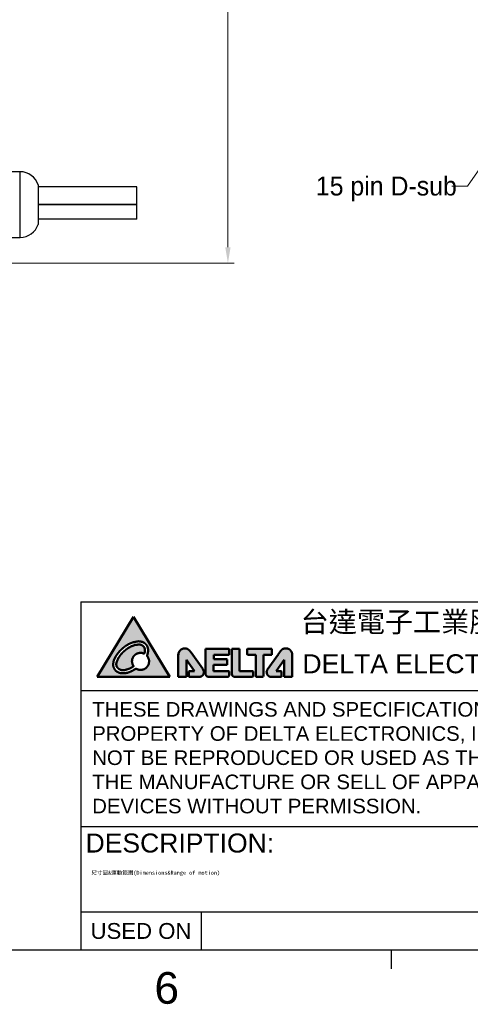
# Model space of a CAD drawing. Header units: millimetres. Extents: x 14 to 2347, y 26 to 1654.
# Tile 53 of 61: x 1517 to 1802, y 26 to 648. Entities that reach past the tile are written whole.
import ezdxf
from ezdxf.enums import TextEntityAlignment as Align

# ---------------------------------------------------------------- set-up
doc = ezdxf.new("R2018")
doc.units = ezdxf.units.MM
doc.header["$LTSCALE"] = 4
doc.layers.get('0').update_dxf_attribs({"lineweight": 25})
for name, color, linetype, lineweight in [('可見邊線(ISO)', 7, 'Continuous', 30), ('填充線 (ISO)', 7, 'Continuous', 18), ('標註(ISO)', 7, 'Continuous', 9), ('標題 (ISO)', 7, 'Continuous', 50), ('符號(ISO)', 7, 'Continuous', 9)]:
    doc.layers.add(name, color=color, linetype=linetype, lineweight=lineweight)
doc.styles.get("Standard").update_dxf_attribs({"font": 'txt.shx'})
doc.styles.add('temp', font='txt')
doc.styles.add('TEXTSTYLE_1_52', font='arial.ttf')
doc.styles.add('TEXTSTYLE_1_90', font='arial.ttf')
doc.styles.add('目前的-ISO', font='arial.ttf')
doc.dimstyles.new('工研院N500', dxfattribs={"dimscale": 4, "dimtxt": 3, "dimasz": 2.5, "dimexe": 1, "dimexo": 1, "dimgap": 0.762, "dimtad": 1, "dimdec": 3, "dimrnd": 1e-08, "dimdsep": 46, "dimtxsty": 'temp', "dimcen": 0.09, "dimdle": 10, "dimclrd": 1, "dimclre": 1, "dimclrt": 7, "dimazin": 2, "dimtfac": 0.666667, "dimtdec": 3, "dimtmove": 0, "dimatfit": 3, "dimfxl": 1, "dimtolj": 1, "dimlwd": 15, "dimlwe": 15, "dimarcsym": 0})
doc.dimstyles.new('工研院N500$7', dxfattribs={"dimscale": 4, "dimtxt": 3, "dimasz": 2.5, "dimexe": 1, "dimexo": 1, "dimgap": 0.762, "dimtad": 1, "dimdec": 3, "dimrnd": 1e-08, "dimdsep": 46, "dimtxsty": 'temp', "dimcen": 0.09, "dimdle": 10, "dimclrd": 7, "dimclre": 1, "dimclrt": 7, "dimazin": 2, "dimtfac": 0.666667, "dimtdec": 3, "dimtmove": 0, "dimatfit": 3, "dimfxl": 1, "dimtolj": 1, "dimlwd": 9, "dimlwe": 15, "dimarcsym": 0})

# ---------------------------------------------------------------- blocks, each defined once
blk = doc.blocks.new('圖框 A2')
at = {"color": 3, "linetype": 'Continuous', "true_color": 0x00ff00}
for p, q in [((15, 15), (579, 15)), ((438, 15), (438, 12))]:
    blk.add_line(p, q, dxfattribs=at)
at = {"color": 1, "true_color": 0xff0000, "style": 'TEXTSTYLE_1_90'}
blk.add_text('6', height=5, dxfattribs=at).set_placement((402.562581, 6.49501), align=Align.CENTER)
blk = doc.blocks.new('標題欄框 A2')
at = {"layer": '填充線 (ISO)', "true_color": 0x00ffff}
h = blk.add_hatch(color=4, dxfattribs=at)
edge = h.paths.add_edge_path(flags=0)
edge.add_spline(control_points=[(218.28, 64.91), (218.17, 64.84), (218.06, 64.74), (217.25, 64.32), (216.89, 64.24), (215.99, 64.1), (215.4, 64.34), (215.03, 64.61), (214.9, 64.88), (214.69, 65.28), (214.69, 65.53), (214.71, 65.77), (214.78, 66.06), (214.78, 66.26), (214.86, 66.33), (215.06, 66.81), (215.14, 66.9), (215.4, 67.29), (215.47, 67.39), (215.88, 67.84), (215.96, 67.93), (216.04, 67.99), (216.3, 68.21), (216.46, 68.35), (216.53, 68.41), (216.76, 68.55), (216.97, 68.69), (217.14, 68.79), (217.76, 69.06), (217.83, 69.06), (217.95, 69.09), (218.2, 69.14), (218.28, 69.16), (218.57, 69.22), (218.6, 69.23), (218.71, 69.23), (218.91, 69.22), (218.97, 69.2), (219.13, 69.18), (219.19, 69.16), (219.41, 69.1), (219.39, 69.1), (219.5, 69.04), (219.51, 69.03), (219.65, 68.97), (219.67, 68.92), (219.79, 68.84), (219.93, 68.68), (220.04, 68.53), (220.11, 68.36), (220.2, 68.1), (220.21, 67.92), (220.22, 67.64), (220.2, 67.62), (220.18, 67.47), (220.15, 67.33), (220.14, 67.27), (220.11, 67.17), (220.11, 67.14), (220.09, 67.08), (220.08, 67.03), (220.06, 67.01), (220.03, 66.94), (220.03, 66.94)], knot_values=[-1, -1, -1, -1, -1, -0.949048, -0.921476, -0.891623, -0.863559, -0.836513, -0.812144, -0.790744, -0.770428, -0.750364, -0.732514, -0.716039, -0.69816, -0.680661, -0.661307, -0.640369, -0.618716, -0.598573, -0.581038, -0.56307, -0.547619, -0.532185, -0.515344, -0.499209, -0.48215, -0.46091, -0.441278, -0.423215, -0.406026, -0.392308, -0.376731, -0.362082, -0.349092, -0.335763, -0.324081, -0.311301, -0.297884, -0.284691, -0.272907, -0.261885, -0.25209, -0.242977, -0.232944, -0.222219, -0.209213, -0.195272, -0.179733, -0.162569, -0.145094, -0.127541, -0.111885, -0.097663, -0.084532, -0.072902, -0.060863, -0.050313, -0.041124, -0.032763, -0.025352, -0.017486, 0, 0, 0, 0, 0], degree=4, periodic=0)
edge.add_spline(control_points=[(220.03, 66.94), (220.06, 66.92), (220.14, 66.81), (220.31, 66.48), (220.37, 66.22), (220.36, 66.21), (220.36, 66.04), (220.36, 65.9), (220.35, 65.91), (220.3, 65.61), (220.28, 65.58), (220.24, 65.45), (220.22, 65.42), (219.96, 65.1), (219.97, 65.08), (219.7, 64.88), (219.54, 64.81), (219.32, 64.74), (219.13, 64.71), (218.95, 64.71), (218.55, 64.76), (218.57, 64.81), (218.26, 64.9), (218.28, 64.91)], knot_values=[-1, -1, -1, -1, -1, -0.889831, -0.844212, -0.801712, -0.76653, -0.734528, -0.693998, -0.656566, -0.621155, -0.584257, -0.545187, -0.503896, -0.456487, -0.403652, -0.354052, -0.302009, -0.251308, -0.199431, -0.150467, -0.100285, 0, 0, 0, 0, 0], degree=4, periodic=0)
h.paths.add_polyline_path([(217.92, 73.09), (223.66, 63.61), (212.16, 63.61)])
h = blk.add_hatch(color=4, dxfattribs=at)
edge = h.paths.add_edge_path()
edge.add_spline(control_points=[(217.69, 66.34), (217.7, 66.36), (217.71, 66.42), (217.75, 66.53), (217.82, 66.69), (217.89, 66.83), (218.05, 66.99), (218.22, 67.17), (218.44, 67.29), (218.55, 67.32), (218.66, 67.36), (218.82, 67.39), (218.87, 67.39), (218.94, 67.4), (219, 67.41), (219.07, 67.4), (219.12, 67.4), (219.19, 67.39), (219.33, 67.39), (219.46, 67.32), (219.55, 67.31), (219.6, 67.28), (219.62, 67.28)], knot_values=[0.289581, 0.289581, 0.289581, 0.289581, 0.289581, 0.313382, 0.356255, 0.401545, 0.449849, 0.499392, 0.5474, 0.592392, 0.633213, 0.667615, 0.699768, 0.729257, 0.755145, 0.780619, 0.806257, 0.835049, 0.867163, 0.901216, 0.935015, 1, 1, 1, 1, 1], degree=4, periodic=0)
edge.add_spline(control_points=[(219.62, 67.28), (219.63, 67.3), (219.64, 67.33), (219.66, 67.41), (219.7, 67.56), (219.7, 67.57), (219.71, 67.67), (219.72, 67.72), (219.72, 67.77), (219.72, 67.79), (219.72, 67.8), (219.72, 67.81), (219.72, 67.82), (219.72, 67.82), (219.72, 67.84), (219.72, 67.84), (219.71, 67.9), (219.7, 67.95), (219.69, 67.99), (219.67, 68.07), (219.66, 68.15), (219.65, 68.18), (219.65, 68.19), (219.64, 68.2), (219.62, 68.24), (219.6, 68.27), (219.57, 68.31), (219.56, 68.34), (219.53, 68.38), (219.52, 68.39), (219.49, 68.43), (219.49, 68.44), (219.47, 68.47), (219.47, 68.47), (219.46, 68.48), (219.45, 68.48), (219.45, 68.48), (219.44, 68.49), (219.44, 68.49), (219.39, 68.52), (219.28, 68.58), (219.27, 68.59), (219.21, 68.62), (219.18, 68.64), (219.17, 68.65), (219.11, 68.67), (219.1, 68.67), (219.04, 68.69), (219.01, 68.71), (218.99, 68.71), (218.96, 68.73), (218.93, 68.72), (218.92, 68.73), (218.86, 68.72), (218.85, 68.72), (218.81, 68.72), (218.78, 68.72), (218.75, 68.72), (218.72, 68.72), (218.71, 68.73), (218.7, 68.72), (218.66, 68.72), (218.64, 68.72), (218.62, 68.71), (218.58, 68.71), (218.54, 68.7), (218.34, 68.68), (218.26, 68.67), (218.15, 68.65), (218.13, 68.66), (218.06, 68.62), (218.04, 68.62), (217.84, 68.54), (217.78, 68.52), (217.73, 68.5), (217.68, 68.48), (217.65, 68.47), (217.61, 68.46), (217.52, 68.43), (217.47, 68.39), (217.46, 68.39), (217.44, 68.37), (217.43, 68.37), (217.4, 68.35), (217.39, 68.35), (217.37, 68.33), (217.35, 68.32), (217.34, 68.32), (217.12, 68.19), (217.08, 68.17), (216.99, 68.11), (216.94, 68.08), (216.9, 68.06), (216.86, 68.03), (216.76, 67.95), (216.72, 67.91), (216.62, 67.83), (216.57, 67.79), (216.49, 67.72), (216.41, 67.66), (216.39, 67.64), (216.36, 67.62), (216.33, 67.6), (216.33, 67.59), (216.3, 67.55), (216.28, 67.54), (216.1, 67.35), (216.05, 67.3), (215.93, 67.17), (215.86, 67.11), (215.81, 67.02), (215.73, 66.9), (215.64, 66.77), (215.56, 66.64), (215.52, 66.61), (215.38, 66.25), (215.35, 66.2), (215.26, 65.97), (215.23, 65.91), (215.22, 65.83), (215.2, 65.81), (215.2, 65.76), (215.2, 65.76), (215.19, 65.66), (215.18, 65.65), (215.19, 65.52), (215.22, 65.48), (215.23, 65.4), (215.24, 65.34), (215.24, 65.27), (215.3, 65.21), (215.32, 65.17), (215.36, 65.1), (215.39, 65.06), (215.41, 65.03), (215.43, 64.99), (215.45, 64.98), (215.51, 64.93), (215.58, 64.88), (215.71, 64.78), (215.73, 64.78), (215.81, 64.75), (215.85, 64.73), (215.89, 64.72), (215.91, 64.71), (215.96, 64.7), (216, 64.69), (216.04, 64.69), (216.17, 64.65), (216.38, 64.68), (216.62, 64.69), (216.86, 64.79), (217.04, 64.83), (217.15, 64.88), (217.49, 65.02), (217.49, 65), (217.9, 65.27), (217.92, 65.27)], knot_values=[0, 0, 0, 0, 0, 0.015534, 0.022641, 0.030357, 0.03771, 0.044224, 0.050245, 0.054863, 0.058269, 0.060719, 0.06283, 0.065209, 0.067703, 0.071069, 0.075618, 0.080814, 0.087473, 0.094702, 0.101179, 0.106796, 0.110939, 0.11449, 0.11859, 0.12355, 0.129116, 0.134771, 0.140078, 0.14518, 0.149918, 0.154417, 0.158365, 0.161603, 0.164521, 0.166789, 0.168703, 0.170273, 0.172348, 0.176607, 0.181856, 0.188474, 0.195256, 0.20024, 0.205491, 0.210339, 0.215571, 0.221143, 0.226198, 0.231172, 0.235611, 0.239776, 0.244494, 0.249003, 0.253698, 0.258718, 0.263408, 0.26825, 0.272583, 0.276352, 0.280081, 0.283779, 0.287785, 0.292211, 0.296756, 0.303263, 0.311305, 0.320027, 0.328516, 0.335437, 0.341228, 0.348288, 0.356234, 0.364208, 0.372214, 0.378316, 0.383795, 0.390059, 0.396351, 0.402257, 0.407878, 0.412084, 0.415935, 0.419863, 0.423659, 0.427504, 0.430986, 0.436751, 0.44392, 0.452238, 0.461265, 0.468426, 0.474831, 0.481517, 0.48867, 0.496764, 0.505258, 0.513711, 0.522211, 0.529763, 0.536594, 0.542252, 0.546685, 0.550871, 0.554998, 0.561215, 0.569302, 0.578953, 0.589568, 0.599064, 0.608453, 0.618015, 0.627843, 0.637583, 0.648595, 0.659555, 0.671237, 0.682877, 0.692205, 0.699942, 0.705798, 0.710648, 0.715825, 0.721254, 0.727612, 0.734876, 0.742087, 0.749618, 0.756734, 0.76379, 0.770658, 0.777768, 0.784688, 0.79109, 0.797022, 0.802023, 0.807161, 0.813424, 0.82114, 0.829108, 0.837228, 0.844443, 0.850281, 0.85598, 0.861227, 0.86634, 0.871512, 0.877634, 0.885557, 0.8958, 0.908287, 0.921406, 0.933845, 0.945801, 0.956705, 0.968751, 0.998954, 0.998954, 0.998954, 0.998954, 0.998954], degree=4, periodic=0)
edge.add_spline(control_points=[(217.92, 65.27), (217.88, 65.35), (217.9, 65.37), (217.71, 65.62), (217.73, 65.84), (217.64, 66.05), (217.68, 66.17), (217.68, 66.26), (217.69, 66.32), (217.69, 66.34)], knot_values=[0.000351, 0.000351, 0.000351, 0.000351, 0.000351, 0.093104, 0.138112, 0.184691, 0.228334, 0.271077, 0.289581, 0.289581, 0.289581, 0.289581, 0.289581], degree=4, periodic=0)
h = blk.add_hatch(color=4, dxfattribs=at)
edge = h.paths.add_edge_path()
edge.add_spline(control_points=[(224.98, 67.07), (224.98, 63.64)], knot_values=[0, 0, 1, 1], degree=1, periodic=0)
edge.add_line((224.98, 63.64), (225.03, 63.61))
edge.add_line((225.03, 63.61), (226.25, 63.61))
edge.add_line((226.25, 63.61), (226.28, 63.64))
edge.add_line((226.28, 63.64), (226.28, 66.33))
edge.add_line((226.28, 66.33), (227.52, 64.53))
edge.add_line((227.52, 64.53), (226.71, 64.53))
edge.add_line((226.71, 64.53), (226.66, 64.48))
edge.add_line((226.66, 64.48), (226.66, 63.64))
edge.add_line((226.66, 63.64), (226.68, 63.61))
edge.add_line((226.68, 63.61), (228.34, 63.61))
edge.add_spline(control_points=[(228.34, 63.61), (228.38, 63.61), (228.44, 63.65), (228.68, 63.68), (228.71, 63.77), (228.87, 63.85), (228.91, 64), (228.99, 64.05), (228.98, 64.21), (229.04, 64.32), (228.98, 64.52), (229, 64.61), (228.86, 64.76), (228.84, 64.86)], knot_values=[0, 0, 0, 0, 0, 0.172797, 0.250522, 0.329193, 0.403465, 0.48213, 0.558872, 0.634018, 0.710388, 0.787528, 1, 1, 1, 1, 1], degree=4, periodic=0)
edge.add_line((228.84, 64.86), (227, 67.44))
edge.add_spline(control_points=[(227, 67.44), (226.91, 67.58), (226.77, 67.82), (226.5, 68.03), (225.99, 68.14), (225.71, 68.07), (225.54, 68.01), (225.34, 67.88), (225.29, 67.82), (225.15, 67.63), (225.09, 67.5), (224.94, 67.24), (225, 67.12), (224.98, 67.07)], knot_values=[0, 0, 0, 0, 0, 0.230068, 0.325053, 0.415828, 0.500384, 0.572462, 0.640795, 0.706513, 0.773792, 0.844864, 1, 1, 1, 1, 1], degree=4, periodic=0)
for points in [[(233.01, 64.48), (233.01, 63.79), (232.98, 63.74), (232.93, 63.69), (232.81, 63.61), (229.71, 63.61), (229.53, 63.69), (229.38, 63.82), (229.28, 63.99), (229.25, 64.1), (229.25, 68.01), (229.3, 68.03), (232.98, 68.03), (233.01, 68.01), (233.01, 67.12), (232.98, 67.09), (230.57, 67.09), (230.57, 66.43), (232.6, 66.43), (232.68, 66.38), (232.68, 65.54), (232.63, 65.49), (230.55, 65.49), (230.55, 64.53), (232.96, 64.53)], [(236.82, 64.48), (236.82, 63.84), (236.74, 63.69), (236.67, 63.61), (233.87, 63.61), (233.75, 63.64), (233.54, 63.77), (233.47, 63.89), (233.42, 64.04), (233.42, 67.98), (233.44, 68.03), (234.63, 68.03), (234.66, 68.01), (234.66, 64.53), (236.77, 64.53)], [(239.77, 67.14), (239.77, 67.98), (239.74, 68.03), (235.9, 68.03), (235.85, 67.98), (235.85, 67.19), (235.9, 67.09), (237.2, 67.09), (237.2, 63.66), (237.23, 63.61), (238.29, 63.61), (238.39, 63.69), (238.44, 63.82), (238.44, 67.12), (239.74, 67.12)]]:
    blk.add_hatch(color=4, dxfattribs=at).paths.add_polyline_path(points)
h = blk.add_hatch(color=4, dxfattribs=at)
edge = h.paths.add_edge_path()
edge.add_line((240.78, 67.22), (239.03, 64.73))
edge.add_spline(control_points=[(239.03, 64.73), (239, 64.67), (239.02, 64.66), (238.91, 64.47), (238.93, 64.35), (238.94, 64.24), (238.96, 64.13), (239.02, 63.97), (239.09, 63.9), (239.26, 63.71), (239.37, 63.65), (239.48, 63.62), (239.49, 63.61)], knot_values=[0, 0, 0, 0, 0, 0.185696, 0.268387, 0.35503, 0.441092, 0.529356, 0.625431, 0.725308, 0.821283, 1, 1, 1, 1, 1], degree=4, periodic=0)
edge.add_line((239.49, 63.61), (241.29, 63.61))
edge.add_line((241.29, 63.61), (241.29, 64.48))
edge.add_line((241.29, 64.48), (241.24, 64.53))
edge.add_line((241.24, 64.53), (240.43, 64.53))
edge.add_line((240.43, 64.53), (241.67, 66.33))
edge.add_line((241.67, 66.33), (241.67, 63.64))
edge.add_line((241.67, 63.64), (241.72, 63.61))
edge.add_line((241.72, 63.61), (242.94, 63.61))
edge.add_line((242.94, 63.61), (242.97, 63.66))
edge.add_line((242.97, 63.66), (242.97, 67.19))
edge.add_spline(control_points=[(242.97, 67.19), (242.95, 67.29), (242.95, 67.29), (242.94, 67.32), (242.94, 67.36), (242.87, 67.52), (242.85, 67.57), (242.84, 67.58), (242.84, 67.62), (242.65, 67.84), (242.73, 67.76), (242.51, 68), (242.33, 68.04), (242.31, 68.06), (242.24, 68.08), (242.24, 68.09), (242.03, 68.1), (242.05, 68.1), (241.98, 68.1), (241.96, 68.11), (241.81, 68.09), (241.8, 68.1), (241.72, 68.08), (241.71, 68.09), (241.48, 68.02), (241.47, 68.01), (241.47, 68.02), (241.26, 67.86), (241.28, 67.87), (241.19, 67.79), (241.13, 67.69), (241.07, 67.63), (240.98, 67.49), (240.96, 67.45), (240.94, 67.42), (240.88, 67.35), (240.83, 67.28), (240.83, 67.28), (240.78, 67.22)], knot_values=[0, 0, 0, 0, 0, 0.051307, 0.072964, 0.097009, 0.120599, 0.143503, 0.166894, 0.189775, 0.223333, 0.264082, 0.297523, 0.331251, 0.355995, 0.381089, 0.404702, 0.428405, 0.453031, 0.475757, 0.500169, 0.525288, 0.550364, 0.578374, 0.603978, 0.626297, 0.655405, 0.677266, 0.703393, 0.736336, 0.766423, 0.801523, 0.834564, 0.863054, 0.888776, 0.911485, 0.934592, 1, 1, 1, 1, 1], degree=4, periodic=0)
at = {"color": 3, "linetype": 'Continuous', "true_color": 0x00ff00}
for p, q in [((209.59, 75.47), (399.59, 75.47)), ((209.59, 75.47), (209.59, 20.47)), ((209.59, 61.47), (399.59, 61.47)), ((209.59, 39.97), (399.59, 39.97)), ((209.59, 26.47), (389.59, 26.47)), ((228.59, 26.47), (228.59, 20.47))]:
    blk.add_line(p, q, dxfattribs=at)
at = {"color": 4, "true_color": 0x00ffff}
for p, q in [((224.98, 66.94), (224.98, 66.76)), ((226.89, 67.6), (226.86, 67.65)), ((235.85, 67.98), (235.85, 67.91)), ((235.85, 67.91), (235.85, 67.52)), ((235.85, 67.52), (235.85, 67.32)), ((235.85, 67.32), (235.85, 67.19)), ((239.77, 67.25), (239.77, 67.42)), ((239.77, 67.17), (239.77, 67.25)), ((239.77, 67.14), (239.77, 67.17)), ((217.69, 66.34), (217.77, 66.59)), ((224.98, 66.76), (224.98, 65.87)), ((240.35, 66.61), (239.87, 65.9)), ((226.76, 64.53), (226.71, 64.53)), ((232.73, 63.61), (232.81, 63.61)), ((237.3, 63.61), (238.06, 63.61))]:
    blk.add_line(p, q, dxfattribs=at)
at = {"layer": '標題 (ISO)', "color": 4, "true_color": 0x00ffff}
for p, q in [((217.92, 73.09), (212.16, 63.61)), ((217.92, 73.09), (223.66, 63.61)), ((227, 67.44), (228.84, 64.86)), ((229.3, 68.03), (229.25, 68.01)), ((229.25, 68.01), (229.25, 64.1)), ((232.98, 68.03), (229.3, 68.03)), ((230.57, 66.43), (230.57, 67.09)), ((230.57, 67.09), (232.98, 67.09)), ((233.01, 68.01), (232.98, 68.03)), ((232.98, 67.09), (233.01, 67.12)), ((233.01, 67.12), (233.01, 68.01)), ((233.44, 68.03), (233.42, 67.98)), ((233.42, 67.98), (233.42, 64.04)), ((234.63, 68.03), (233.44, 68.03)), ((234.66, 68.01), (234.63, 68.03)), ((234.66, 64.53), (234.66, 68.01)), ((235.85, 67.98), (235.9, 68.03)), ((235.85, 67.98), (235.85, 67.19)), ((235.85, 67.98), (235.85, 67.98)), ((235.85, 67.19), (235.9, 67.09)), ((235.9, 68.03), (239.74, 68.03)), ((237.2, 67.09), (235.9, 67.09)), ((237.2, 63.66), (237.2, 67.09)), ((239.74, 67.12), (238.44, 67.12)), ((238.44, 67.12), (238.44, 63.82)), ((240.78, 67.22), (239.03, 64.73)), ((239.74, 68.03), (239.77, 67.98)), ((239.77, 67.14), (239.74, 67.12)), ((239.77, 67.98), (239.77, 67.14)), ((242.97, 63.66), (242.97, 67.19)), ((226.28, 63.64), (226.28, 66.33)), ((226.28, 66.33), (227.52, 64.53)), ((230.55, 65.49), (230.55, 64.53)), ((230.55, 65.49), (232.63, 65.49)), ((232.6, 66.43), (230.57, 66.43)), ((232.68, 66.38), (232.6, 66.43)), ((232.63, 65.49), (232.68, 65.54)), ((232.68, 65.54), (232.68, 66.38)), ((241.67, 66.33), (240.43, 64.53)), ((241.67, 66.33), (241.67, 63.64)), ((226.71, 64.53), (226.66, 64.48)), ((226.66, 64.48), (226.66, 63.64)), ((227.52, 64.53), (226.71, 64.53)), ((229.25, 64.1), (229.28, 63.99)), ((229.38, 63.82), (229.28, 63.99)), ((229.38, 63.82), (229.53, 63.69)), ((232.96, 64.53), (230.55, 64.53)), ((233.01, 64.48), (232.96, 64.53)), ((232.98, 63.74), (233.01, 63.79)), ((233.01, 63.79), (233.01, 64.48)), ((233.42, 64.04), (233.47, 63.89)), ((233.47, 63.89), (233.54, 63.77)), ((236.77, 64.53), (234.66, 64.53)), ((236.79, 63.79), (236.74, 63.69)), ((236.82, 64.48), (236.77, 64.53)), ((236.79, 63.79), (236.82, 63.84)), ((236.82, 63.84), (236.82, 64.48)), ((238.44, 63.82), (238.39, 63.69)), ((240.43, 64.53), (241.24, 64.53)), ((241.24, 64.53), (241.29, 64.48)), ((241.29, 64.48), (241.29, 63.61)), ((212.16, 63.61), (223.66, 63.61)), ((224.98, 63.64), (225.03, 63.61)), ((225.03, 63.61), (226.25, 63.61)), ((226.25, 63.61), (226.28, 63.64)), ((226.66, 63.64), (226.68, 63.61)), ((226.68, 63.61), (226.69, 63.61)), ((226.69, 63.61), (228.34, 63.61)), ((229.71, 63.61), (229.53, 63.69)), ((229.71, 63.61), (232.81, 63.61)), ((232.81, 63.61), (232.93, 63.69)), ((232.93, 63.69), (232.98, 63.74)), ((233.54, 63.77), (233.75, 63.64)), ((233.75, 63.64), (233.87, 63.61)), ((233.87, 63.61), (236.67, 63.61)), ((236.67, 63.61), (236.74, 63.69)), ((237.23, 63.61), (237.2, 63.66)), ((238.29, 63.61), (237.23, 63.61)), ((238.29, 63.61), (238.39, 63.69)), ((241.29, 63.61), (239.49, 63.61)), ((241.67, 63.64), (241.72, 63.61)), ((241.72, 63.61), (242.94, 63.61)), ((242.94, 63.61), (242.97, 63.66))]:
    blk.add_line(p, q, dxfattribs=at)
for points, knots in [([(220.03, 66.94), (220.03, 66.94), (220.06, 67.01), (220.08, 67.03), (220.09, 67.08), (220.11, 67.14), (220.11, 67.17), (220.14, 67.27), (220.15, 67.33), (220.18, 67.47), (220.2, 67.62), (220.22, 67.64), (220.21, 67.92), (220.2, 68.1), (220.11, 68.36), (220.04, 68.53), (219.93, 68.68), (219.79, 68.84), (219.67, 68.92), (219.65, 68.97), (219.51, 69.03), (219.5, 69.04), (219.39, 69.1), (219.41, 69.1), (219.19, 69.16), (219.13, 69.18), (218.97, 69.2), (218.91, 69.22), (218.71, 69.23), (218.6, 69.23), (218.57, 69.22), (218.28, 69.16), (218.2, 69.14), (217.95, 69.09), (217.83, 69.06), (217.76, 69.06), (217.14, 68.79), (216.97, 68.69), (216.76, 68.55), (216.53, 68.41), (216.46, 68.35), (216.3, 68.21), (216.04, 67.99), (215.96, 67.93), (215.88, 67.84), (215.47, 67.39), (215.4, 67.29), (215.14, 66.9), (215.06, 66.81), (214.86, 66.33), (214.78, 66.26), (214.78, 66.06), (214.71, 65.77), (214.69, 65.53), (214.69, 65.28), (214.9, 64.88), (215.03, 64.61), (215.4, 64.34), (215.99, 64.1), (216.89, 64.24), (217.25, 64.32), (218.06, 64.74), (218.17, 64.84), (218.28, 64.91)], [0, 0, 0, 0, 0, 0.017486, 0.025352, 0.032763, 0.041124, 0.050313, 0.060863, 0.072902, 0.084532, 0.097663, 0.111885, 0.127541, 0.145094, 0.162569, 0.179733, 0.195272, 0.209213, 0.222219, 0.232944, 0.242977, 0.25209, 0.261885, 0.272907, 0.284691, 0.297884, 0.311301, 0.324081, 0.335763, 0.349092, 0.362082, 0.376731, 0.392308, 0.406026, 0.423215, 0.441278, 0.46091, 0.48215, 0.499209, 0.515344, 0.532185, 0.547619, 0.56307, 0.581038, 0.598573, 0.618716, 0.640369, 0.661307, 0.680661, 0.69816, 0.716039, 0.732514, 0.750364, 0.770428, 0.790744, 0.812144, 0.836513, 0.863559, 0.891623, 0.921476, 0.949048, 1, 1, 1, 1, 1]), ([(219.62, 67.28), (219.63, 67.3), (219.64, 67.33), (219.66, 67.41), (219.7, 67.56), (219.7, 67.57), (219.71, 67.67), (219.72, 67.72), (219.72, 67.77), (219.72, 67.79), (219.72, 67.8), (219.72, 67.81), (219.72, 67.82), (219.72, 67.82), (219.72, 67.84), (219.72, 67.84), (219.71, 67.9), (219.7, 67.95), (219.69, 67.99), (219.67, 68.07), (219.66, 68.15), (219.65, 68.18), (219.65, 68.19), (219.64, 68.2), (219.62, 68.24), (219.6, 68.27), (219.57, 68.31), (219.56, 68.34), (219.53, 68.38), (219.52, 68.39), (219.49, 68.43), (219.49, 68.44), (219.47, 68.47), (219.47, 68.47), (219.46, 68.48), (219.45, 68.48), (219.45, 68.48), (219.44, 68.49), (219.44, 68.49), (219.39, 68.52), (219.28, 68.58), (219.27, 68.59), (219.21, 68.62), (219.18, 68.64), (219.17, 68.65), (219.11, 68.67), (219.1, 68.67), (219.04, 68.69), (219.01, 68.71), (218.99, 68.71), (218.96, 68.73), (218.93, 68.72), (218.92, 68.73), (218.86, 68.72), (218.85, 68.72), (218.81, 68.72), (218.78, 68.72), (218.75, 68.72), (218.72, 68.72), (218.71, 68.73), (218.7, 68.72), (218.66, 68.72), (218.64, 68.72), (218.62, 68.71), (218.58, 68.71), (218.54, 68.7), (218.34, 68.68), (218.26, 68.67), (218.15, 68.65), (218.13, 68.66), (218.06, 68.62), (218.04, 68.62), (217.84, 68.54), (217.78, 68.52), (217.73, 68.5), (217.68, 68.48), (217.65, 68.47), (217.61, 68.46), (217.52, 68.43), (217.47, 68.39), (217.46, 68.39), (217.44, 68.37), (217.43, 68.37), (217.4, 68.35), (217.39, 68.35), (217.37, 68.33), (217.35, 68.32), (217.34, 68.32), (217.12, 68.19), (217.08, 68.17), (216.99, 68.11), (216.94, 68.08), (216.9, 68.06), (216.86, 68.03), (216.76, 67.95), (216.72, 67.91), (216.62, 67.83), (216.57, 67.79), (216.49, 67.72), (216.41, 67.66), (216.39, 67.64), (216.36, 67.62), (216.33, 67.6), (216.33, 67.59), (216.3, 67.55), (216.28, 67.54), (216.1, 67.35), (216.05, 67.3), (215.93, 67.17), (215.86, 67.11), (215.81, 67.02), (215.73, 66.9), (215.64, 66.77), (215.56, 66.64), (215.52, 66.61), (215.38, 66.25), (215.35, 66.2), (215.26, 65.97), (215.23, 65.91), (215.22, 65.83), (215.2, 65.81), (215.2, 65.76), (215.2, 65.76), (215.19, 65.66), (215.18, 65.65), (215.19, 65.52), (215.22, 65.48), (215.23, 65.4), (215.24, 65.34), (215.24, 65.27), (215.3, 65.21), (215.32, 65.17), (215.36, 65.1), (215.39, 65.06), (215.41, 65.03), (215.43, 64.99), (215.45, 64.98), (215.51, 64.93), (215.58, 64.88), (215.71, 64.78), (215.73, 64.78), (215.81, 64.75), (215.85, 64.73), (215.89, 64.72), (215.91, 64.71), (215.96, 64.7), (216, 64.69), (216.04, 64.69), (216.17, 64.65), (216.38, 64.68), (216.62, 64.69), (216.86, 64.79), (217.04, 64.83), (217.15, 64.88), (217.49, 65.02), (217.49, 65), (217.9, 65.27), (217.92, 65.27)], [0, 0, 0, 0, 0, 0.0155335, 0.0226409, 0.0303571, 0.0377097, 0.0442236, 0.0502454, 0.0548625, 0.0582687, 0.060719, 0.0628298, 0.0652091, 0.0677031, 0.0710692, 0.0756184, 0.080814, 0.0874725, 0.0947016, 0.1011792, 0.1067962, 0.1109391, 0.1144898, 0.11859, 0.1235497, 0.1291158, 0.1347714, 0.1400775, 0.1451801, 0.1499175, 0.154417, 0.158365, 0.1616033, 0.1645212, 0.1667886, 0.1687029, 0.1702729, 0.1723482, 0.176607, 0.1818561, 0.188474, 0.1952557, 0.2002402, 0.205491, 0.2103386, 0.2155709, 0.2211428, 0.2261979, 0.2311725, 0.2356105, 0.2397755, 0.2444938, 0.2490032, 0.2536982, 0.2587183, 0.2634082, 0.2682497, 0.2725829, 0.2763519, 0.2800807, 0.2837789, 0.2877846, 0.2922111, 0.296756, 0.3032629, 0.3113053, 0.3200271, 0.3285155, 0.3354371, 0.3412278, 0.3482875, 0.3562337, 0.364208, 0.3722135, 0.3783162, 0.3837948, 0.3900591, 0.3963509, 0.4022569, 0.4078776, 0.412084, 0.4159347, 0.4198632, 0.4236589, 0.4275037, 0.4309858, 0.4367512, 0.4439204, 0.452238, 0.4612651, 0.4684257, 0.4748309, 0.481517, 0.4886702, 0.4967636, 0.5052584, 0.5137108, 0.5222112, 0.5297631, 0.5365945, 0.5422523, 0.5466849, 0.5508714, 0.5549976, 0.5612146, 0.5693018, 0.578953, 0.5895683, 0.5990636, 0.6084531, 0.6180147, 0.6278428, 0.6375831, 0.648595, 0.6595548, 0.6712375, 0.6828771, 0.6922047, 0.6999419, 0.7057977, 0.7106478, 0.7158247, 0.721254, 0.7276124, 0.7348763, 0.7420866, 0.7496182, 0.7567335, 0.7637898, 0.7706577, 0.777768, 0.7846882, 0.7910899, 0.7970224, 0.8020234, 0.8071607, 0.8134238, 0.8211402, 0.8291078, 0.8372278, 0.8444427, 0.8502808, 0.8559796, 0.8612274, 0.8663396, 0.8715125, 0.877634, 0.8855568, 0.8957998, 0.9082865, 0.921406, 0.9338455, 0.9458014, 0.9567053, 0.9687506, 0.9989538, 0.9989538, 0.9989538, 0.9989538, 0.9989538]), ([(217.92, 65.27), (217.88, 65.35), (217.9, 65.37), (217.71, 65.62), (217.73, 65.84), (217.64, 66.05), (217.69, 66.19), (217.68, 66.34), (217.74, 66.51), (217.82, 66.69), (217.89, 66.83), (218.05, 66.99), (218.22, 67.17), (218.44, 67.29), (218.55, 67.32), (218.66, 67.36), (218.82, 67.39), (218.87, 67.39), (218.94, 67.4), (219, 67.41), (219.07, 67.4), (219.12, 67.4), (219.19, 67.39), (219.33, 67.39), (219.46, 67.32), (219.55, 67.31), (219.6, 67.28), (219.62, 67.28)], [0.0003507, 0.0003507, 0.0003507, 0.0003507, 0.0003507, 0.0931037, 0.138112, 0.1846907, 0.2283344, 0.2710773, 0.3133824, 0.3562553, 0.4015445, 0.4498487, 0.499392, 0.5473996, 0.5923921, 0.6332128, 0.6676151, 0.6997678, 0.7292569, 0.7551448, 0.7806186, 0.8062574, 0.8350494, 0.8671631, 0.9012156, 0.935015, 1, 1, 1, 1, 1]), ([(218.28, 64.91), (218.26, 64.9), (218.57, 64.81), (218.55, 64.76), (218.95, 64.71), (219.13, 64.71), (219.32, 64.74), (219.54, 64.81), (219.7, 64.88), (219.97, 65.08), (219.96, 65.1), (220.22, 65.42), (220.24, 65.45), (220.28, 65.58), (220.3, 65.61), (220.35, 65.91), (220.36, 65.9), (220.36, 66.04), (220.36, 66.21), (220.37, 66.22), (220.31, 66.48), (220.14, 66.81), (220.06, 66.92), (220.03, 66.94)], [0, 0, 0, 0, 0, 0.100285, 0.150467, 0.199431, 0.251308, 0.302009, 0.354052, 0.403652, 0.456487, 0.503896, 0.545187, 0.584257, 0.621155, 0.656566, 0.693998, 0.734528, 0.76653, 0.801712, 0.844212, 0.889831, 1, 1, 1, 1, 1]), ([(224.98, 67.07), (225, 67.12), (224.94, 67.24), (225.09, 67.5), (225.15, 67.63), (225.29, 67.82), (225.34, 67.88), (225.54, 68.01), (225.71, 68.07), (225.99, 68.14), (226.5, 68.03), (226.77, 67.82), (226.91, 67.58), (227, 67.44)], [0, 0, 0, 0, 0, 0.155136, 0.226208, 0.293487, 0.359205, 0.427538, 0.499616, 0.584172, 0.674947, 0.769932, 1, 1, 1, 1, 1]), ([(240.78, 67.22), (240.83, 67.28), (240.83, 67.28), (240.88, 67.35), (240.94, 67.42), (240.96, 67.45), (240.98, 67.49), (241.07, 67.63), (241.13, 67.69), (241.19, 67.79), (241.28, 67.87), (241.26, 67.86), (241.47, 68.02), (241.47, 68.01), (241.48, 68.02), (241.71, 68.09), (241.72, 68.08), (241.8, 68.1), (241.81, 68.09), (241.96, 68.11), (241.98, 68.1), (242.05, 68.1), (242.03, 68.1), (242.24, 68.09), (242.24, 68.08), (242.31, 68.06), (242.33, 68.04), (242.51, 68), (242.73, 67.76), (242.65, 67.84), (242.84, 67.62), (242.84, 67.58), (242.85, 67.57), (242.87, 67.52), (242.94, 67.36), (242.94, 67.32), (242.95, 67.29), (242.95, 67.29), (242.97, 67.19)], [0, 0, 0, 0, 0, 0.065408, 0.088515, 0.111224, 0.136946, 0.165436, 0.198477, 0.233577, 0.263664, 0.296607, 0.322734, 0.344595, 0.373703, 0.396022, 0.421626, 0.449636, 0.474712, 0.499831, 0.524243, 0.546969, 0.571595, 0.595298, 0.618911, 0.644005, 0.668749, 0.702477, 0.735918, 0.776667, 0.810225, 0.833106, 0.856497, 0.879401, 0.902991, 0.927036, 0.948693, 1, 1, 1, 1, 1]), ([(228.84, 64.86), (228.86, 64.76), (229, 64.61), (228.98, 64.52), (229.04, 64.32), (228.98, 64.21), (228.99, 64.05), (228.91, 64), (228.87, 63.85), (228.71, 63.77), (228.68, 63.68), (228.44, 63.65), (228.38, 63.61), (228.34, 63.61)], [0, 0, 0, 0, 0, 0.212472, 0.289612, 0.365982, 0.441128, 0.51787, 0.596535, 0.670807, 0.749478, 0.827203, 1, 1, 1, 1, 1]), ([(239.03, 64.73), (239, 64.67), (239.02, 64.66), (238.91, 64.47), (238.93, 64.35), (238.94, 64.24), (238.96, 64.13), (239.02, 63.97), (239.09, 63.9), (239.26, 63.71), (239.37, 63.65), (239.48, 63.62), (239.49, 63.61)], [0, 0, 0, 0, 0, 0.185696, 0.268387, 0.35503, 0.441092, 0.529356, 0.625431, 0.725308, 0.821283, 1, 1, 1, 1, 1])]:
    blk.add_open_spline(points, degree=4, knots=knots, dxfattribs=at)
blk.add_open_spline([(224.98, 63.64), (224.98, 67.07)], degree=1, dxfattribs=at)
at = {"color": 1, "true_color": 0xff0000, "style": 'TEXTSTYLE_1_52'}
blk.add_text('USED ON', height=2.5, dxfattribs=at).set_placement((219.09, 22.22), align=Align.CENTER)
at = {"color": 1, "true_color": 0xff0000, "insert": (211.39, 59.63), "char_height": 2.3, "width": 87.6185, "attachment_point": 1, "line_spacing_factor": 0.996}
blk.add_mtext('\\fArial|b0|i0;\\H2.3000;THESE DRAWINGS AND SPECIFICATIONS ARE THE PROPERTY OF DELTA ELECTRONICS, INC. AND SHALL NOT BE REPRODUCED OR USED AS THE BASIS FOR THE MANUFACTURE OR SELL OF APPARATUSES OR DEVICES WITHOUT PERMISSION.', dxfattribs=at)
at = {"color": 1, "true_color": 0xff0000, "insert": (210.34, 38.86), "char_height": 2.9972, "attachment_point": 1, "line_spacing_factor": 0.498}
blk.add_mtext('\\fArial|b0|i0;\\H2.9972;DESCRIPTION:', dxfattribs=at)
at = {"layer": '標題 (ISO)', "lineweight": 30, "flags": 104}
for tag, height, p in [('<工程師>', 2.5, (322.23, 73.3)), ('設計師', 2.5, (374.07, 73.3)), ('<審查者>', 2.5, (322.16, 66.65)), ('建立日期', 2.5, (372.28, 66.29)), ('標題', 3, (244.05, 33.25)), ('零件號碼', 3, (346.52, 33.29)), ('<比例>', 2.5, (345.2, 24.88))]:
    blk.add_attdef(tag, text='', height=height, dxfattribs=at).set_placement(p, align=Align.TOP_LEFT)
at = {"layer": '符號(ISO)', "color": 4, "true_color": 0x00ffff, "width": 54.7368, "attachment_point": 1, "style": '目前的-ISO'}
for s, insert, char_height in [('\\fArial|b1|i0;\\H3.2500;台達電子工業股份有限公司', (244.3, 73.93), 3.25), ('DELTA ELECTRONICS,INC.', (244.58, 67.18), 2.9972)]:
    blk.add_mtext(s, dxfattribs=dict(at, insert=insert, char_height=char_height))
at = {"layer": '符號(ISO)', "color": 7, "lineweight": 30, "flags": 104}
blk.add_attdef('<版次>', text='', height=2, dxfattribs=at).set_placement((392.69, 32.46), align=Align.TOP_LEFT)
blk = doc.blocks.new('*D40')
at = {"layer": 'Defpoints', "color": 0, "linetype": 'Continuous', "transparency": 16777216}
for p in [(1312.26, 1188.2), (1485.45, 494.04), (1648.88, 494.04)]:
    blk.add_point(p, dxfattribs=at)
at = {"layer": '標註(ISO)', "color": 1, "linetype": 'Continuous', "lineweight": 15, "transparency": 16777216}
for p, q in [((1316.26, 1188.2), (1652.88, 1188.2)), ((1648.88, 1178.2), (1648.88, 504.04)), ((1489.45, 494.04), (1652.88, 494.04))]:
    blk.add_line(p, q, dxfattribs=at)
at = {"layer": '標註(ISO)', "color": 1, "linetype": 'Continuous', "transparency": 16777216}
for points in [[(1647.22, 1178.2), (1650.55, 1178.2), (1648.88, 1188.2)], [(1647.22, 504.04), (1650.55, 504.04), (1648.88, 494.04)]]:
    blk.add_solid(points, dxfattribs=at)
at = {"layer": '標註(ISO)', "color": 7, "linetype": 'Continuous', "lineweight": 18, "transparency": 16777216, "insert": (1629.98, 823.73), "char_height": 12, "attachment_point": 1, "rotation": 90, "style": 'temp'}
blk.add_mtext('\\A1;\\f新細明體|b0|i0;\\H12.0000;(675)', dxfattribs=at)

msp = doc.modelspace()

# ---------------------------------------------------------------- linework, layer by layer
at = {"layer": '可見邊線(ISO)'}
for p, q in [((1517.45406, 551.78585), (1500.45406, 551.78585)), ((1517.45406, 551.78585), (1517.45406, 549.28585)), ((1517.45406, 551.78585), (1517.65406, 551.78585)), ((1517.45406, 549.28585), (1517.45406, 541.41085)), ((1517.45406, 541.41085), (1517.45406, 533.53585)), ((1529.05308, 543.53585), (1529.05308, 518.53585)), ((1591.45406, 542.16274), (1529.05308, 542.16274)), ((1591.45406, 531.08526), (1591.45406, 542.16274)), ((1517.45406, 533.53585), (1517.45406, 528.53585)), ((1591.45406, 531.08526), (1529.05308, 531.08526)), ((1529.05308, 531.03585), (1591.45406, 531.03585)), ((1591.45406, 531.03585), (1591.45406, 531.08526)), ((1591.45406, 521.76274), (1591.45406, 531.03585)), ((1517.45406, 528.53585), (1517.45406, 520.66085)), ((1517.45406, 520.66085), (1517.45406, 512.78585)), ((1591.45406, 521.76274), (1529.05308, 521.76274)), ((1500.45406, 510.28585), (1517.45406, 510.28585)), ((1517.45406, 512.78585), (1517.45406, 510.28585)), ((1517.45406, 510.28585), (1517.65406, 510.28585))]:
    msp.add_line(p, q, dxfattribs=at)
for centre, start, end in [((1517.65406, 539.78585), 18.20995686, 90), ((1517.65406, 522.28585), 270, 341.79004314)]:
    msp.add_arc(centre, 12, start, end, dxfattribs=at)

# ---------------------------------------------------------------- block references
at = {"xscale": 4, "yscale": 4, "zscale": 4}
msp.add_blockref('圖框 A2', (0, 0), dxfattribs=at)
ref = msp.add_blockref('標題欄框 A2', (717.63469, -21.89753), dxfattribs=dict(xscale=4, yscale=4, zscale=4))
lines = msp.add_mtext('尺寸圖&運動範圍(Dimensions&Range of motion)', dxfattribs={"layer": '標題 (ISO)', "insert": (1562.71685, 110.02181), "char_height": 2.5, "attachment_point": 1})
ref.add_attrib('標題', '', (1562.71685, 110.02181), dxfattribs={"flags": 104}).embed_mtext(lines)

# ---------------------------------------------------------------- texts
at = {"layer": '符號(ISO)', "color": 7, "insert": (1704.41623, 548.77085), "char_height": 12.0000005, "width": 95.7762619, "attachment_point": 1, "line_spacing_factor": 0.3, "style": 'temp'}
msp.add_mtext('{\\f新細明體|b0|i0;15 pin D-sub}', dxfattribs=at)

# ---------------------------------------------------------------- dimensions: what is measured, and where the dimension line sits
at = {"layer": '標註(ISO)', "color": 1, "linetype": 'Continuous', "lineweight": 18, "true_color": 0xff0000}
dim = msp.add_linear_dim(base=(1648.88388, 494.03585), p1=(1312.25567, 1188.20054), p2=(1485.45406, 494.03585), angle=270, text='\\f新細明體|b0|i0;\\H12.0000;(<>)', dimstyle='工研院N500', override={"dimgap": 0.762, "dimdec": 3, "dimlfac": 0.972392, "dimtol": 0, "dimlim": 0, "dimtp": 0, "dimtm": 0, "dimtdec": 3, "dimtofl": 0, "dimatfit": 1}, dxfattribs=at)
dim.commit()
dim.dimension.update_dxf_attribs({"geometry": '*D40', "text_midpoint": (1648.88388, 841.1182), "dimtype": 160})

# ---------------------------------------------------------------- leaders
at = {"layer": '符號(ISO)', "color": 7, "linetype": 'Continuous', "lineweight": 9, "annotation_type": 0, "has_hookline": 1, "hookline_direction": 1, "text_width": 86.12791}
msp.add_leader([(1847.75574, 611.37597), (1800.19249, 542.77085), (1790.19249, 542.77085)], dimstyle='工研院N500$7', override={"dimtad": 0}, dxfattribs=at)

doc.saveas('drawing.dxf')
